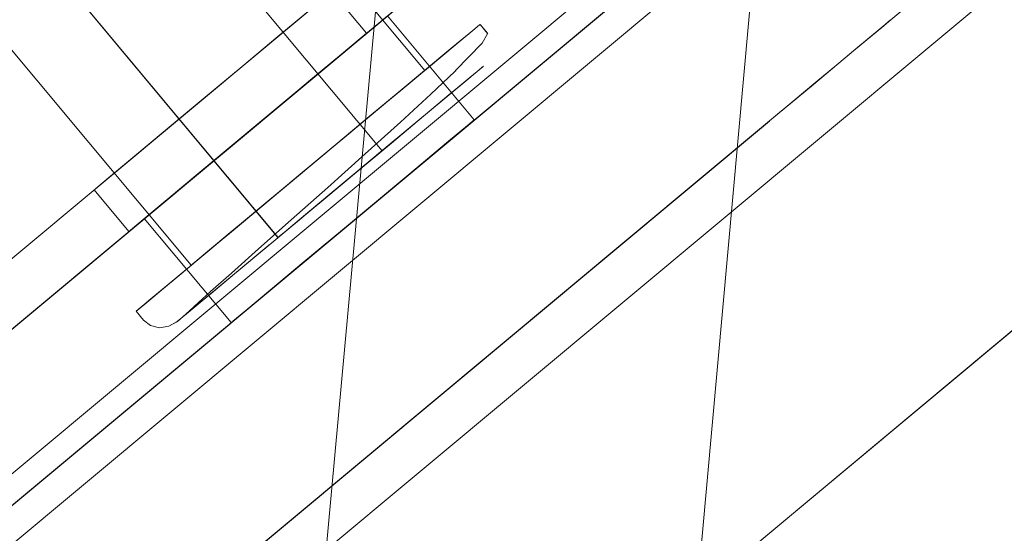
# Model space of a CAD drawing. Header units: millimetres. Extents: x -125266 to 274256, y -711690 to -301689.
# Tile 59 of 256: x -53252 to -53231, y -361050 to -361039. Entities that reach past the tile are written whole.
import ezdxf

# ---------------------------------------------------------------- set-up
doc = ezdxf.new("R2010")
doc.units = ezdxf.units.MM
doc.linetypes.add('CONTINOUS', pattern=[0])
for name, color, linetype, lineweight in [('AD Wall', 8, 'Continuous', 15), ('ARCH', 7, 'Continuous', 0), ('Equipment', 8, 'Continuous', 0), ('MEPTEK HVAC-Kitchen Fresh Air Duct', 3, 'Continuous', 30), ('MEPTEK-TEXT1', 7, 'Continuous', 30)]:
    doc.layers.add(name, color=color, linetype=linetype, lineweight=lineweight)
doc.layers.add('Light Equipment', color=8, linetype='Continuous')
doc.styles.get("Standard").update_dxf_attribs({"font": 'ARIALN.TTF'})
doc.styles.add('Times New Roman', font='times.ttf', dxfattribs={"height": 150})
doc.dimstyles.new('ARA-125', dxfattribs={"dimtxt": 200, "dimasz": 75, "dimexe": 0, "dimexo": 75, "dimgap": 7.5, "dimtad": 0, "dimdec": 0, "dimrnd": 5, "dimdsep": 46, "dimtxsty": 'Times New Roman', "dimblk": 'ARCHTICK', "dimcen": 56.25, "dimdle": 56.25, "dimclrd": 256, "dimclre": 256, "dimclrt": 256, "dimazin": 3, "dimtfac": 1, "dimtdec": 0, "dimtix": 1, "dimtmove": 1, "dimatfit": 3, "dimfxl": 0, "dimtolj": 1, "dimlwd": -1, "dimlwe": 0, "dimarcsym": 0})
pattern_1 = [(22.867872, (419150.544, -703283.92), (-30.845707, 73.1364), [])]

# ---------------------------------------------------------------- blocks, each defined once
blk = doc.blocks.new('A$Cf0359734')
at = {"layer": 'Equipment', "extrusion": (0, 0, -1), "elevation": -15}
for points in [[(-610.078, 1224.798, -3.802846), (-1131.035, 947.449, 3.802846)], [(-563.585, 1106.137, -3.146449), (-1057.949, 842.946, 3.146449)]]:
    blk.add_lwpolyline(points, format="xyb", close=True, dxfattribs=at)
for points in [[(-591.722, 1158.987, -3.538831), (-1086.084, 895.797), (-1091.774, 906.486), (-1091.58, 906.121), (-1086.084, 895.797), (-1084.559, 898.382), (-1083.015, 900.957), (-1081.46, 903.525), (-1079.888, 906.087), (-1078.303, 908.636), (-1076.702, 911.181)], [(-1077.22, 914.233), (-1087.359, 908.836), (-1091.168, 906.808, 3.626728), (-598.019, 1169.352)], [(-597.218, 1169.311, -3.616317), (-1091.58, 906.121), (-1091.532, 906.208), (-1091.475, 906.293), (-1091.426, 906.38), (-1091.369, 906.465), (-1091.32, 906.552), (-1091.272, 906.639), (-1091.215, 906.724), (-1091.168, 906.808), (-598.022, 1169.351)], [(-597.218, 1169.31, -3.616317), (-1091.582, 906.12, 3.616317), (-597.219, 1169.312)], [(-591.722, 1158.988, -3.538831), (-1086.084, 895.795), (-1084.554, 898.384), (-1083.015, 900.956), (-1081.455, 903.526), (-1079.889, 906.086), (-1078.304, 908.635), (-1076.703, 911.179)], [(-599.158, 1041.719, -0.011713), (-984.646, 836.489), (-990.409, 833.326), (-995.883, 829.759), (-1000.962, 825.886), (-1005.713, 821.665), (-1011.224, 815.871), (-1016.164, 809.592), (-1020.378, 803.047), (-1023.979, 796.101), (-1025.529, 792.694), (-1080.437, 895.526, 3.572618), (-594.649, 1154.151, -3.572618), (-1080.436, 895.526, 3.572618), (-594.65, 1154.151, -3.572618), (-1080.31, 895.593), (-1031.842, 804.552), (-1031.857, 804.516), (-1031.842, 804.552)], [(-546.271, 1063.035, -2.890001), (-1031.776, 804.429), (-1025.527, 792.692)]]:
    blk.add_lwpolyline(points, format="xyb", dxfattribs=at)
for points in [[(-697.897, 217.726), (-740.196, 297.177), (-734.902, 299.996), (-740.196, 297.177), (-288.207, 537.809)], [(-740.196, 297.177), (-697.897, 217.726), (-692.603, 220.544), (-697.897, 217.726), (-245.909, 458.357)], [(-772.761, 126.435), (-684.165, 418.216)], [(-780.873, 128.911), (-694.224, 412.861)], [(-688.154, 221.86), (-731.327, 302.953), (-688.154, 221.86), (-687.095, 222.424)], [(-684.654, 225.624), (-725.758, 302.831)], [(-684.655, 225.625), (-725.758, 302.832), (-726.817, 302.268)], [(-725.759, 302.831), (-726.818, 302.268), (-685.714, 225.061)], [(-718.559, 280.371), (-727.959, 298.027), (-728.418, 298.89), (-728.858, 299.716), (-729.264, 300.478), (-729.622, 301.151), (-729.912, 301.696), (-730.129, 302.104), (-730.264, 302.358), (-730.31, 302.443)], [(-726.817, 302.267), (-685.714, 225.06)], [(-732.608, 297.821), (-732.574, 297.757), (-732.481, 297.583), (-732.329, 297.297), (-732.126, 296.916), (-731.875, 296.444), (-731.59, 295.91), (-731.283, 295.333), (-730.961, 294.729), (-731.556, 295.846), (-732.131, 296.926), (-732.658, 297.916), (-733.121, 298.784), (-733.501, 299.499), (-733.783, 300.029), (-733.958, 300.357), (-734.017, 300.468)], [(-734.899, 299.997), (-692.601, 220.546)], [(-692.601, 220.545), (-734.899, 299.997)], [(-725.311, 299.437), (-715.911, 281.781)], [(-723.479, 292.894), (-714.06, 297.908)], [(-732.609, 297.817), (-732.609, 297.817)], [(-709.92, 270.528), (-724.371, 297.671), (-727.018, 296.262)], [(-727.019, 296.261), (-712.568, 269.118)], [(-723.273, 290.891), (-713.182, 296.264)], [(-730.963, 294.725), (-730.963, 294.725)], [(-724.456, 294.176), (-724.228, 294.297)], [(-724.112, 293.145), (-724.428, 293.929), (-724.458, 294.178)], [(-711.773, 293.614), (-721.864, 288.242)], [(-721.975, 293.171), (-720.916, 293.735)], [(-724.904, 292.289), (-722.257, 293.698)], [(-724.113, 293.144), (-724.101, 293.123), (-723.8, 292.455), (-723.408, 291.63), (-722.952, 290.684), (-722.468, 289.685), (-721.987, 288.718), (-721.56, 287.851), (-721.208, 287.128), (-720.934, 286.574), (-720.611, 285.904), (-720.501, 285.684), (-720.489, 285.662), (-720.715, 286.086), (-720.957, 286.541), (-721.301, 287.187), (-721.738, 288.008), (-721.775, 288.077), (-722.237, 288.945), (-722.756, 289.919), (-723.249, 290.846), (-723.677, 291.65), (-724.024, 292.302), (-724.461, 293.122), (-724.636, 293.45)], [(-724.635, 293.45), (-724.646, 293.471), (-724.421, 293.047), (-724.179, 292.592), (-723.835, 291.946), (-723.398, 291.125), (-722.899, 290.188), (-722.38, 289.214), (-721.887, 288.288), (-721.459, 287.483), (-721.112, 286.832), (-720.675, 286.011), (-720.5, 285.683)], [(-710.897, 291.968), (-720.315, 286.954)], [(-717.696, 287.688), (-718.755, 287.124)], [(-718.966, 287.519), (-721.613, 286.11)], [(-719.569, 285.55), (-719.796, 285.428)], [(-719.798, 285.427), (-719.982, 285.377), (-720.187, 285.404), (-720.369, 285.517), (-720.5, 285.686)]]:
    blk.add_lwpolyline(points, dxfattribs=at)
for points in [[(-730.267, 303.517), (-687.095, 222.424)], [(-730.961, 294.727), (-694.773, 226.754)], [(-719.569, 285.55), (-719.597, 285.603), (-719.783, 285.952), (-720.124, 286.593), (-720.597, 287.482), (-721.167, 288.551), (-721.792, 289.727), (-722.424, 290.913), (-723.016, 292.024), (-723.526, 292.983), (-723.915, 293.713), (-724.154, 294.163), (-724.225, 294.296), (-724.126, 294.11), (-723.858, 293.607), (-723.447, 292.835), (-722.923, 291.85), (-722.319, 290.717), (-721.685, 289.526), (-721.068, 288.366), (-720.513, 287.323), (-720.059, 286.471), (-719.74, 285.873), (-719.583, 285.576)], [(-720.915, 293.735), (-720.828, 293.571), (-720.577, 293.1), (-720.185, 292.364), (-719.701, 291.453), (-719.174, 290.463), (-718.658, 289.494), (-718.215, 288.663), (-717.891, 288.054), (-717.719, 287.731), (-717.891, 288.054), (-718.215, 288.663), (-718.658, 289.494), (-719.174, 290.463), (-719.701, 291.453), (-720.185, 292.364), (-720.577, 293.1), (-720.828, 293.571)], [(-722.256, 293.699), (-722.166, 293.53), (-721.909, 293.048), (-721.512, 292.301), (-721.016, 291.37), (-720.475, 290.353), (-719.95, 289.368), (-719.497, 288.516), (-719.164, 287.891), (-718.989, 287.563), (-719.164, 287.891), (-719.497, 288.516), (-719.95, 289.368), (-720.475, 290.353), (-721.016, 291.37), (-721.512, 292.301), (-721.909, 293.048), (-722.166, 293.53)], [(-721.975, 293.171), (-721.887, 293.007), (-721.637, 292.536), (-721.245, 291.8), (-720.76, 290.889), (-720.233, 289.899), (-719.717, 288.93), (-719.275, 288.099), (-718.95, 287.49), (-718.779, 287.167), (-718.95, 287.49), (-719.275, 288.099), (-719.717, 288.93), (-720.233, 289.899), (-720.76, 290.889), (-721.245, 291.8), (-721.637, 292.536), (-721.887, 293.007)], [(-720.336, 286.991), (-720.339, 286.996), (-720.511, 287.319), (-720.832, 287.923), (-721.272, 288.749), (-721.776, 289.696), (-722.295, 290.671), (-722.771, 291.565), (-723.152, 292.28), (-723.397, 292.741), (-723.479, 292.894), (-723.388, 292.725), (-723.14, 292.259), (-722.754, 291.534), (-722.275, 290.634), (-721.757, 289.659), (-721.252, 288.712), (-720.818, 287.896), (-720.502, 287.303)], [(-724.904, 292.289), (-724.814, 292.12), (-724.557, 291.638), (-724.16, 290.891), (-723.664, 289.96), (-723.123, 288.943), (-722.598, 287.958), (-722.145, 287.106), (-721.812, 286.481), (-721.637, 286.153), (-721.812, 286.481), (-722.145, 287.106), (-722.598, 287.958), (-723.123, 288.943), (-723.664, 289.96), (-724.16, 290.891), (-724.557, 291.638), (-724.814, 292.12)], [(-721.872, 288.259), (-721.883, 288.281), (-721.996, 288.492), (-722.199, 288.874), (-722.455, 289.355), (-722.732, 289.874), (-722.98, 290.34), (-723.169, 290.695), (-723.264, 290.875), (-723.253, 290.854), (-723.14, 290.642), (-722.937, 290.261), (-722.681, 289.779), (-722.405, 289.26), (-722.154, 288.789), (-721.968, 288.439)]]:
    blk.add_lwpolyline(points, close=True, dxfattribs=at)
at = {"layer": 'Equipment', "extrusion": (0, 0, -1)}
for centre, radius, start, end in [((-625.132, 625.132, -15), 625.132, 145.142558, 90.917696), ((-624.647, 624.948, -15), 545.055, 148.86045, 87.1998), ((-624.649, 624.946, -15), 545.055, 148.86045, 87.1998), ((-624.649, 624.946, -15), 545.055, 148.86045, 87.1998), ((-624.649, 624.946, -15), 545.055, 148.86045, 87.1998), ((-624.648, 624.948, -15), 535.053, 147.01591, 89.04434), ((-624.648, 624.948, -15), 535.053, 147.01591, 89.04434)]:
    blk.add_arc(centre, radius, start, end, dxfattribs=at)
blk = doc.blocks.new('ARCH')
at = {"layer": 'AD Wall', "lineweight": 0}
h = blk.add_hatch(dxfattribs=at)
h.set_pattern_fill('ANSI31', color=256, scale=25, angle=-22.1321)
h.set_pattern_definition(pattern_1)
edge = h.paths.add_edge_path()
edge.add_arc((-53209.777, -360694.998), 761.132, 66.950176, 372.725314)
edge.add_line((-52467.341, -360527.338), (-52564.885, -360549.366))
edge.add_arc((-53209.777, -360694.998), 661.132, -293.049824, 12.725314, ccw=False)
edge.add_line((-52950.923, -360086.648), (-52911.77, -359994.631))
h = blk.add_hatch(dxfattribs=at)
h.set_pattern_fill('ANSI31', color=256, scale=25, angle=-22.1321)
h.set_pattern_definition(pattern_1)
edge = h.paths.add_edge_path()
edge.add_arc((-53209.777, -360694.998), 761.132, 66.950176, 372.725314)
edge.add_line((-52467.341, -360527.338), (-52564.885, -360549.366))
edge.add_arc((-53209.777, -360694.998), 661.132, -293.049824, 12.725314, ccw=False)
edge.add_line((-52950.923, -360086.648), (-52911.77, -359994.631))
at = {"layer": 'AD Wall', "lineweight": 0, "extrusion": (0, 0, -1)}
for radius in [761.132, 761.132, 661.132, 661.132]:
    blk.add_arc((53209.777, -360694.998, -5.049), radius, 167.274686, 113.049824, dxfattribs=at)
at = {"layer": 'Light Equipment', "lineweight": 0, "extrusion": (0, 0, -1), "elevation": -5.049}
for points in [[(52997.285, -360133.855, -3.802846), (52619.203, -360587.036, 3.802846)], [(53085.056, -360226.257, -3.146449), (52726.274, -360656.304, 3.146449)]]:
    blk.add_lwpolyline(points, format="xyb", close=True, dxfattribs=at)
for points in [[(52681.566, -360597.53), (52674.208, -360606.349), (52671.443, -360609.663, 3.626728), (53029.343, -360180.672)], [(53030.101, -360180.409, -3.616317), (52671.32, -360610.454), (52671.332, -360610.355), (52671.353, -360610.255), (52671.365, -360610.156), (52671.386, -360610.056), (52671.399, -360609.957), (52671.411, -360609.858), (52671.432, -360609.758), (52671.443, -360609.663), (53029.342, -360180.674)], [(53030.101, -360180.41, -3.616317), (52671.318, -360610.456, 3.616317), (53030.101, -360180.408)], [(53039.081, -360187.901, -3.538831), (52680.301, -360617.948), (52680.744, -360614.974), (52681.2, -360612.012), (52681.677, -360609.043), (52682.163, -360606.082), (52682.671, -360603.124), (52683.196, -360600.164)], [(53039.082, -360187.901, -3.538831), (52680.301, -360617.947), (52671.003, -360610.189), (52671.321, -360610.454), (52680.301, -360617.947), (52680.74, -360614.977), (52681.2, -360612.01), (52681.673, -360609.046), (52682.163, -360606.081), (52682.671, -360603.122), (52683.196, -360600.162)], [(53076.373, -360299.33, -0.011713), (52796.609, -360634.668), (52792.462, -360639.77), (52788.735, -360645.136), (52785.489, -360650.637), (52782.678, -360656.337), (52779.757, -360663.781), (52777.546, -360671.458), (52776.108, -360679.109), (52775.39, -360686.899), (52775.238, -360690.639), (52685.634, -360616.071, 3.572618), (53038.192, -360193.484, -3.572618), (52685.634, -360616.07, 3.572618), (53038.191, -360193.484, -3.572618), (52685.726, -360615.961), (52764.922, -360682.033), (52764.921, -360682.072), (52764.922, -360682.033)], [(53117.333, -360259.66, -2.890001), (52765.029, -360682.122), (52775.24, -360690.64)]]:
    blk.add_lwpolyline(points, format="xyb", dxfattribs=at)
for points in [[(53295.344, -361099.809), (53226.229, -361042.148), (53230.072, -361037.542), (53226.229, -361042.148), (53554.258, -360648.963)], [(53226.23, -361042.148), (53295.344, -361099.809), (53299.187, -361095.204), (53295.344, -361099.809), (53623.373, -360706.624)], [(53260.39, -361212.578), (53232.531, -360908.918)], [(53251.942, -361213.341), (53225.23, -360917.668)], [(53304.636, -361087.503), (53237.474, -361031.471)], [(53304.635, -361087.503), (53237.473, -361031.471), (53236.704, -361032.392)], [(53237.472, -361031.471), (53236.704, -361032.392), (53303.866, -361088.424)], [(53243.328, -361039.817), (53250.164, -361031.624)], [(53236.705, -361032.393), (53303.867, -361088.425)], [(53244.273, -361041.595), (53251.597, -361032.817)], [(53302.812, -361092.309), (53232.269, -361033.456), (53302.812, -361092.309), (53303.58, -361091.388)], [(53252.604, -361049.564), (53237.244, -361036.75), (53236.494, -361036.124), (53235.775, -361035.524), (53235.112, -361034.971), (53234.527, -361034.483), (53234.053, -361034.087), (53233.698, -361033.791), (53233.477, -361033.607), (53233.404, -361033.546)], [(53239.166, -361034.446), (53254.526, -361047.26)], [(53253.9, -361034.74), (53246.577, -361043.518)], [(53264.315, -361055.427), (53240.702, -361035.728), (53238.781, -361038.03)], [(53255.332, -361035.934), (53248.497, -361044.128)], [(53233.016, -361038.692), (53233.071, -361038.739), (53233.223, -361038.865), (53233.472, -361039.073), (53233.804, -361039.349), (53234.213, -361039.691), (53234.679, -361040.079), (53235.181, -361040.498), (53235.706, -361040.936), (53234.734, -361040.126), (53233.794, -361039.342), (53232.933, -361038.623), (53232.178, -361037.993), (53231.556, -361037.474), (53231.096, -361037.09), (53230.81, -361036.852), (53230.713, -361036.771)], [(53230.073, -361037.54), (53299.188, -361095.202)], [(53299.188, -361095.202), (53230.073, -361037.54)], [(53238.78, -361038.031), (53262.393, -361057.731)], [(53244.617, -361038.994), (53245.386, -361038.073)], [(53242.236, -361040.914), (53244.157, -361038.612)], [(53233.016, -361038.697), (53233.016, -361038.697)], [(53242.647, -361039.823), (53242.06, -361039.216), (53241.938, -361038.997)], [(53241.94, -361038.997), (53242.105, -361038.799)], [(53242.647, -361039.824), (53242.665, -361039.839), (53243.196, -361040.345), (53243.87, -361040.961), (53244.649, -361041.666), (53245.474, -361042.409), (53246.284, -361043.123), (53247.006, -361043.765), (53247.604, -361044.303), (53248.067, -361044.713), (53248.618, -361045.212), (53248.803, -361045.374), (53248.822, -361045.39), (53248.453, -361045.082), (53248.057, -361044.752), (53247.495, -361044.283), (53246.782, -361043.687), (53246.722, -361043.637), (53245.966, -361043.007), (53245.119, -361042.3), (53244.313, -361041.628), (53243.613, -361041.044), (53243.047, -361040.571), (53242.333, -361039.976), (53242.047, -361039.738)], [(53242.048, -361039.738), (53242.029, -361039.723), (53242.398, -361040.03), (53242.794, -361040.361), (53243.356, -361040.829), (53244.07, -361041.425), (53244.885, -361042.105), (53245.732, -361042.812), (53246.538, -361043.484), (53247.238, -361044.068), (53247.805, -361044.541), (53248.519, -361045.136), (53248.804, -361045.375)], [(53235.706, -361040.941), (53235.706, -361040.941)], [(53250.646, -361042.461), (53249.878, -361043.382)], [(53249.534, -361043.096), (53247.613, -361045.398)], [(53249.717, -361045.147), (53249.552, -361045.345)], [(53249.551, -361045.347), (53249.399, -361045.463), (53249.2, -361045.515), (53248.988, -361045.479), (53248.804, -361045.372)]]:
    blk.add_lwpolyline(points, dxfattribs=at)
for points in [[(53233.038, -361032.535), (53303.58, -361091.387)], [(53245.386, -361038.072), (53245.529, -361038.191), (53245.939, -361038.533), (53246.579, -361039.067), (53247.371, -361039.728), (53248.232, -361040.447), (53249.075, -361041.15), (53249.798, -361041.753), (53250.328, -361042.195), (53250.609, -361042.43), (53250.328, -361042.195), (53249.798, -361041.753), (53249.075, -361041.15), (53248.232, -361040.447), (53247.371, -361039.728), (53246.579, -361039.067), (53245.939, -361038.533), (53245.529, -361038.191)], [(53244.158, -361038.611), (53244.305, -361038.734), (53244.724, -361039.083), (53245.374, -361039.625), (53246.184, -361040.301), (53247.069, -361041.039), (53247.925, -361041.754), (53248.667, -361042.372), (53249.21, -361042.826), (53249.496, -361043.064), (53249.21, -361042.826), (53248.667, -361042.372), (53247.925, -361041.754), (53247.069, -361041.039), (53246.184, -361040.301), (53245.374, -361039.625), (53244.724, -361039.083), (53244.305, -361038.734)], [(53244.617, -361038.994), (53244.76, -361039.113), (53245.17, -361039.455), (53245.81, -361039.989), (53246.602, -361040.65), (53247.463, -361041.368), (53248.306, -361042.072), (53249.029, -361042.675), (53249.559, -361043.117), (53249.84, -361043.351), (53249.559, -361043.117), (53249.029, -361042.675), (53248.306, -361042.072), (53247.463, -361041.368), (53246.602, -361040.65), (53245.81, -361039.989), (53245.17, -361039.455), (53244.76, -361039.113)], [(53249.717, -361045.147), (53249.671, -361045.109), (53249.367, -361044.855), (53248.81, -361044.39), (53248.036, -361043.745), (53247.106, -361042.969), (53246.084, -361042.116), (53245.052, -361041.255), (53244.085, -361040.448), (53243.251, -361039.753), (53242.616, -361039.222), (53242.224, -361038.896), (53242.109, -361038.8), (53242.27, -361038.934), (53242.708, -361039.299), (53243.38, -361039.86), (53244.237, -361040.575), (53245.223, -361041.397), (53246.259, -361042.262), (53247.267, -361043.103), (53248.175, -361043.86), (53248.916, -361044.479), (53249.437, -361044.913), (53249.694, -361045.128)], [(53248.463, -361044.101), (53248.459, -361044.097), (53248.178, -361043.863), (53247.653, -361043.425), (53246.934, -361042.825), (53246.11, -361042.138), (53245.263, -361041.431), (53244.484, -361040.781), (53243.863, -361040.263), (53243.462, -361039.928), (53243.328, -361039.817), (53243.476, -361039.94), (53243.881, -361040.278), (53244.512, -361040.804), (53245.295, -361041.457), (53246.142, -361042.164), (53246.967, -361042.852), (53247.676, -361043.444), (53248.192, -361043.874)], [(53235.707, -361040.937), (53294.837, -361090.269)], [(53242.236, -361040.914), (53242.383, -361041.037), (53242.802, -361041.387), (53243.452, -361041.929), (53244.262, -361042.605), (53245.147, -361043.343), (53246.003, -361044.057), (53246.745, -361044.676), (53247.288, -361045.129), (53247.574, -361045.368), (53247.288, -361045.129), (53246.745, -361044.676), (53246.003, -361044.057), (53245.147, -361043.343), (53244.262, -361042.605), (53243.452, -361041.929), (53242.802, -361041.387), (53242.383, -361041.037)], [(53246.563, -361043.505), (53246.544, -361043.489), (53246.36, -361043.336), (53246.029, -361043.059), (53245.609, -361042.709), (53245.158, -361042.333), (53244.753, -361041.995), (53244.444, -361041.737), (53244.288, -361041.607), (53244.306, -361041.622), (53244.49, -361041.776), (53244.822, -361042.052), (53245.241, -361042.402), (53245.692, -361042.779), (53246.102, -361043.121), (53246.406, -361043.374)]]:
    blk.add_lwpolyline(points, close=True, dxfattribs=at)
at = {"layer": 'Light Equipment', "lineweight": 0, "extrusion": (0, 0, -1)}
for centre, radius, start, end in [((53209.26, -360695.008, -5.049), 625.132, 167.274686, 113.049824), ((53209.779, -360694.995, -5.049), 545.055, 170.99258, 109.33193), ((53209.777, -360694.998, -5.049), 545.055, 170.99258, 109.33193), ((53209.777, -360694.998, -5.049), 545.055, 170.99258, 109.33193), ((53209.777, -360694.998, -5.049), 545.055, 170.99258, 109.33193), ((53209.778, -360694.996, -5.049), 535.053, 169.14804, 111.17647), ((53209.778, -360694.996, -5.049), 535.053, 169.14804, 111.17647)]:
    blk.add_arc(centre, radius, start, end, dxfattribs=at)
at = {"layer": 'Equipment', "rotation": 337.8678715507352}
blk.add_blockref('A$Cf0359734', (-54023.845, -361038.564, -9.95), dxfattribs=at)
blk = doc.blocks.new('_ArchTick')
at = {"color": 0, "linetype": 'ByBlock', "const_width": 0.15}
blk.add_lwpolyline([(-0.5, -0.5), (0.5, 0.5)], dxfattribs=at)

msp = doc.modelspace()

# ---------------------------------------------------------------- block references
at = {"layer": 'ARCH'}
msp.add_blockref('ARCH', (0, 0), dxfattribs=at)

# ---------------------------------------------------------------- texts
at = {"layer": 'MEPTEK-TEXT1', "char_height": 350, "attachment_point": 1}
for s, insert, width in [('{\\fCalibri|b0|i0|c0|p34;\\H1.28571x;\\C1;GENERAL GUIDELINES-HVAC :\\P\\fArial Narrow|b0|i0|c0|p34;\\H0.88889x;\\C256;\\P\\fCalibri|b0|i0|c0|p34;\\C4;DUCTING :\\H0.875x;\\P\\pi-1050,l1050,t1050;\\C256;1.^IDUCTING SHALL BE IN ACCORDANCE WITH IS 655, GALVANIZED IRON SHEET TO BE USED FOR ALL DUCTING WORKS. THERMAL INSULATION ON DUCTS SHALL BE 19 MM THICK. CLOSED CELL CLASS “O” BS 476 PART 6-7 FM APPROVED NITRILE RUBBER ELASTOMERIC INSULATION THERMAL CONDUCTIVITY 0.033 WATTS PER METER-KELVIN (W/(M.K)) AT 0°C FOR AIR CONDITIONING DUCTING. \\P2.^ITHERMAL INSULATION ON KITCHEN EXHAUST DUCTING SHALL BE 80 MM THICK ALUMINUM FOIL FACED RESIN BONDED FIBRE GLASS WOOL OF DENSITY NOT LESS THAN 48 KG/M3.\\P3.^ITHERMAL INSULATION ON FRESH AIR, SUPPLY AIR AND RETURN AIR SHALL BE 19MM THICK CLOSED CELL ANTI-MICROBIAL CLASS “O” BS 476 AND PART 6 & 7 FM APPROVED NITRILE RUBBER ELASTOMERIC INSULATION THERMAL CONDUCTIVITY 0.033 WATTS PER METER-KELVIN (W/ (M\\fArial|b0|i0|c0|p34;.\\fCalibri|b0|i0|c0|p34;K)) AT 0°C.\\P4.^IAPPROPRIATE NUMBER OF TRAP DOORS SHALL BE PROVIDED IN KITCHEN EXHAUST DUCTING FOR OIL/GREASE CLEANING PURPOSE.\\P5.^IDUCTING INSTALLATION WITH RESPECT TO FRESH AIR INTAKE, KITCHEN EXHAUST OUT FROM LOCATION UP TO LOUVERS AT FAÇADE SHALL BE IN THE SCOPE OF CONCESSIONER INCLUDING AIR WASHER, EXHAUST FAN SECTION DRY SCRUBBER ETC.\\P6.^IEACH AND EVERY KITCHEN EXHAUST HOOD SHOULD BE EQUIPPED WITH UL LISTED, WET CHEMICAL BASED, MECHANICALLY OPERATED, AUTOMATIC FIRE SUPPRESSION SYSTEM. SEPARATE DRAWING TO BE SUBMITTED FOR HOOD SUPPRESSION SYSTEM.\\P7.^ISUPPORTING OF DUCTING TO BE DONE WITH USING ANGLE 50X 50 X 5MM AND TIE ROD OF SIZE MINIMUM 10 MM DIA/ AS PER DUCT SIZE.\\P8.^IPOST COMPLETION OF ONSITE WORK, CONCESSIONAIRE HAS TO SHARE TESTING AND COMMISSIONING REPORT WITH DIAL.\\P9.^IINTEGRATION WITH FIRE ALARM SYSTEM, SO THAT AHU GET SWITCHED OFF IN CASE OF ANY FIRE INCIDENT.\\P10.^IFOR EQUIPMENT PLACEMENT STRUCTURAL DETAILS TO BE APPROVED BY STRUCTURAL CONSULTANT AND SAME TO BE SHARE WITH DIAL.\\P11.^ITRAP DOOR WITH PROPER ACCESS TO BE PROVIDED FOR FILTER AND COPPER COIL CLEANING.\\P12.^IKITCHEN VENTILATION SHALL COMPLY TO NFPA 96 GUIDELINE.}', (-102876.109, -301696.901), 28043.42879), ('{\\fCalibri|b0|i0|c0|p34;\\H1.28571x;\\C1;CHILLED WATER PIPING:-\\H0.77778x;\\P\\pi-1050,l1050,t1050;\\C256;1.^ICHILLED WATER PIPING SHALL BE CONFIRMING TO IS:1239 PART I CLASS ‘C’ HEAVY AND FITTING SHALL BE CONFORMING TO ASTM A-105,3000LBS SOCKET WELD END (UP TO 50MM) & 1S:1239 PART-II HEAVY/ASTM A-234 WPB, GR.B BUTT WELD FITTING ( ABOVE 50NB PIPE SIZE)\\P2.^IPIPING CONNECTION SHOULD BE SOCKET WELDED UP TO 50NB SIZE AND SHALL BE BUTT WELD ABOVE 50NB PIPE SIZE. PIPE FLANGES SHOULD BE CONFIRMING TO ASTM A-105 # 150 SORF AND FLANGE DIMENSION SHOULD BE IN ACCORDANCE WITH ASME/ANSI B 16.5 (150 SORF), FITTING TO FITTING WELDING IS NOT ALLOWED. NOZZLE CONNECTIONS/THREDOLETS/WELDOLETS ARE NOT ALLOWED BY PUNCTURING THE PIPE. ONLY EQUAL/UNEQUAL TEE’S SHALL BE USED FOR BRANCH CONNECTION FROM HEADER. SOCKET WELD END TEE SHOULD BE USED FOR BRANCH CONNECTION (UP-TO -50NB PIPE SIZE) W.R.T TO PRESSURE GAUGE/TEMPERATURE GAUGE/AIR VENT/DRAIN POINT ETC.\\P3.^IPOST INSTALLATION CLEARANCE BY DIAL, CHW PIPING SHALL BE TESTED @15KGF/CM2 HYDROSTATICS PRESSURE FOR 24HRS HOLD TIME AND TESTING SHOULD BE WITNESSED TO DIAL TEAM.\\P4.^ITHERMAL INSULATION ON CHW AND CONDENSATE DRAIN PIPING LINE SHALL BE 25MM THICK. CLOSED CELL ANTI-MICROBIAL CLASS “O” BS 476 AND PART 6 & 7 FM APPROVED NITRILE RUBBER ELASTOMERIC INSULATION THERMAL CONDUCTIVITY 0.033 WATTS PER METER-KELVIN (W/ (M\\fArial|b0|i0|c0|p34;⋅\\fCalibri|b0|i0|c0|p34;K)) AT 0°C.\\P5.^ICONDENSATE DRAIN PIPING SHALL BE COMPLYING TO IS 4985 CLASS 3 UPVC PIPE. SOLVENT CEMENT COMPLYING WITH ASTM D2564 SHALL BE USED FOR JOINTS.\\P6.^IFOR CEILING SUSPENDED CHILLED WATER PIPE:  PIPE SHOULD BE HANGED WITH TIE ROD OF SIZE MINIMUM 10 MM DIA.}', (-102709.024, -319968.004), 24849.35391)]:
    msp.add_mtext(s, dxfattribs=dict(at, insert=insert, width=width))

# ---------------------------------------------------------------- leaders
at = {"layer": 'MEPTEK HVAC-Kitchen Fresh Air Duct', "linetype": 'CONTINOUS', "lineweight": -2, "ltscale": 25}
msp.add_leader([(-54089.525, -360808.891), (-54089.525, -362709.219), (-53079.775, -362709.219)], dimstyle='ARA-125', override={"dimtxt": 150, "dimasz": 150}, dxfattribs=at)

doc.saveas('drawing.dxf')
